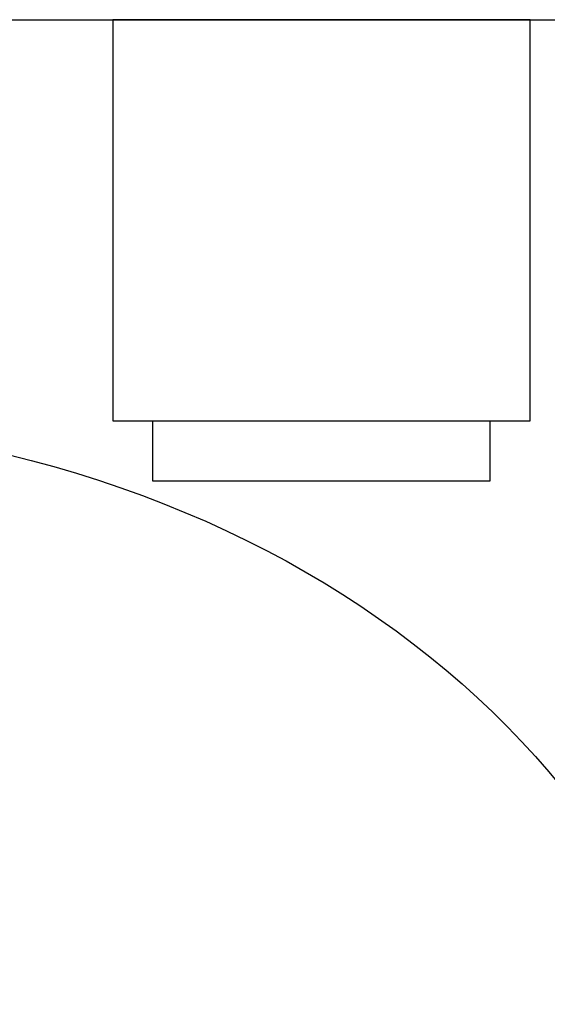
# Model space of a CAD drawing. Header units: millimetres. Extents: x 6161 to 8965, y -9035 to -5431.
# Tile 164 of 256: x 6741 to 6754, y -6593 to -6569. Entities that reach past the tile are written whole.
import ezdxf

# ---------------------------------------------------------------- set-up
doc = ezdxf.new("R2010")
doc.units = ezdxf.units.MM
doc.layers.add('Wyposazenie Wew - Urzadzenia Sanitarne', color=6, linetype='Continuous')
doc.layers.add('Ściany', color=7, linetype='Continuous')

# ---------------------------------------------------------------- blocks, each defined once
blk = doc.blocks.new('Modul_MOP')
blk.add_ellipse((0, -30), major_axis=(-25, 0), ratio=0.8, start_param=4.807479, end_param=10.900484)
blk = doc.blocks.new('MERIDA TOP-TOP')
blk.add_lwpolyline([(-5.2, 0), (-5.2, -10), (5.2, -10), (5.2, 0), (-5.2, 0)])
blk.add_lwpolyline([(-4.2, -10), (4.2, -10), (4.2, -11.5), (-4.2, -11.5)], close=True)

msp = doc.modelspace()

# ---------------------------------------------------------------- linework, layer by layer
at = {"layer": 'Wyposazenie Wew - Urzadzenia Sanitarne'}
msp.add_lwpolyline([(7013.833, -6623.817), (6518.833, -6623.817), (6518.833, -6568.817), (7013.833, -6568.817)], close=True, dxfattribs=at)
at = {"layer": 'Ściany'}
msp.add_lwpolyline([(6518.833, -6678.817), (6518.833, -6568.817), (7013.833, -6568.817), (7013.833, -6788.817)], dxfattribs=at)

# ---------------------------------------------------------------- block references
at = {"layer": 'Wyposazenie Wew - Urzadzenia Sanitarne', "xscale": -1}
msp.add_blockref('Modul_MOP', (6733.833, -6568.817), dxfattribs=at)
at = {"layer": 'Wyposazenie Wew - Urzadzenia Sanitarne'}
msp.add_blockref('MERIDA TOP-TOP', (6748.833, -6568.817), dxfattribs=at)

doc.saveas('drawing.dxf')
